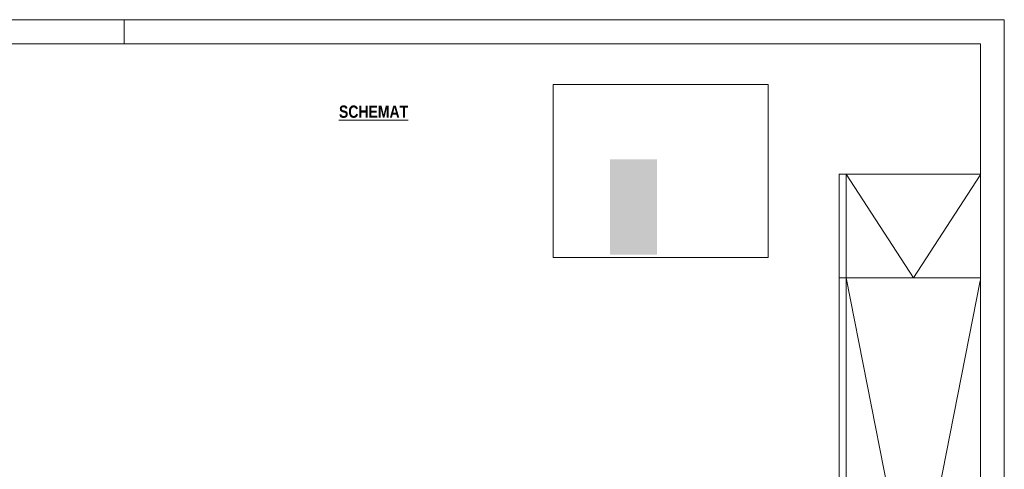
# Paper-space layout 'AP-03 STREFY POŻAROWE I EWAKUACJA - PIĘTRO 1' of a CAD drawing. Header units: millimetres. Extents: x 0 to 594, y -4 to 450.
# Tile 17 of 17: x 393 to 594, y 358 to 450. Entities that reach past the tile are written whole.
import ezdxf
from ezdxf.xclip import XClip

# ---------------------------------------------------------------- set-up
doc = ezdxf.new("R2010")
doc.units = ezdxf.units.MM
doc.header["$MEASUREMENT"] = 0
doc.header["$XCLIPFRAME"] = 0
for name, color, linetype, lineweight in [('A_Arkusz_Nr_pióra__1', 7, 'Continuous', 20), ('A_niewidoczne_Nr_pióra__1', 7, 'Continuous', 20), ('A_podkład_Nr_pióra__2', 8, 'Continuous', 13)]:
    doc.layers.add(name, color=color, linetype=linetype, lineweight=lineweight)
doc.layers.add('A_Arkusz_Nr_pióra__237', color=7, linetype='Continuous', lineweight=5, true_color=0x343434)
doc.layers.add('A_ppoż proj_Nr_pióra__6', color=7, linetype='Continuous', lineweight=13, true_color=0x9f9fff)
doc.layers.add('A_podrys', color=7, linetype='Continuous')
doc.styles.add('STYL_AUTOMATYCZNY_5', font='ARIALN.TTF')
picture_1 = doc.add_image_def('image1.png', size_in_pixel=(341, 274))

# ---------------------------------------------------------------- blocks, each defined once
blk = doc.blocks.new('Rysunek_1_1', base_point=(-1569.28, -182.96))
at = {"layer": 'A_podkład_Nr_pióra__2', "color": 8, "linetype": 'Continuous', "lineweight": 13}
for p, q in [((560.2, 326.59), (560.2, 418.42)), ((589.05, 418.42), (560.2, 418.42)), ((561.68, 418.42), (561.68, 326.59)), ((575.42, 397.28), (561.68, 418.42)), ((589.05, 418.25), (575.42, 397.28)), ((560.2, 397.28), (589.05, 397.28)), ((575.42, 327.35), (561.68, 397.28)), ((589.05, 396.71), (575.42, 327.35))]:
    blk.add_line(p, q, dxfattribs=at)

psp = doc.layouts.new('AP-03 STREFY POŻAROWE I EWAKUACJA - PIĘTRO 1')

# ---------------------------------------------------------------- hatches: boundary and pattern name
at = {"layer": 'A_ppoż proj_Nr_pióra__6', "linetype": 'Continuous', "lineweight": 0, "true_color": 0x27273f}
psp.add_hatch(color=179, dxfattribs=at).paths.add_polyline_path([(513.38, 421.49), (522.95, 421.49), (522.95, 402.01), (513.38, 402.01)])

# ---------------------------------------------------------------- linework, layer by layer
at = {"layer": 'A_Arkusz_Nr_pióra__1', "color": 7, "linetype": 'Continuous', "lineweight": 20}
for q in [(29.9, 445.1), (589.1, 4.9)]:
    psp.add_line((589.1, 445.1), q, dxfattribs=at)
at = {"layer": 'A_Arkusz_Nr_pióra__1', "color": 7, "linetype": 'Continuous', "lineweight": 20, "flags": 128}
psp.add_lwpolyline([(0, 450), (594, 450), (594, 0), (0, 0)], close=True, dxfattribs=at)
at = {"layer": 'A_Arkusz_Nr_pióra__237', "color": 250, "linetype": 'Continuous', "lineweight": 5, "true_color": 0x343434}
psp.add_line((414, 445.1), (414, 450), dxfattribs=at)

# ---------------------------------------------------------------- block references
at = {"layer": 'A_podrys', "color": 37, "linetype": 'Continuous', "lineweight": 5, "true_color": 0x656532}
ref = psp.add_blockref('Rysunek_1_1', (-1569.28, -182.96), dxfattribs=at)
XClip(ref).set_block_clipping_path([(29.90003743, 445.1000023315), (29.90003743, 78.515858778), (489.0999984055, 78.515858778), (489.0999984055, 116.1350020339), (589.0453074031, 116.1350020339), (589.0453074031, 445.1000023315)])

# ---------------------------------------------------------------- texts
at = {"layer": 'A_niewidoczne_Nr_pióra__1', "color": 7, "linetype": 'Continuous', "lineweight": 20, "insert": (457.91, 431.2), "char_height": 2.5, "attachment_point": 4, "style": 'STYL_AUTOMATYCZNY_5'}
psp.add_mtext('\\A1;{\\pql;\\fArial Narrow|b1|i0|c238|p0;\\L\\W1.000000;\\LSCHEMAT}', dxfattribs=at)

# ---------------------------------------------------------------- pictures from other files: only their frames are drawn
at = {"linetype": 'Continuous', "lineweight": 0}
image = psp.add_image(picture_1, insert=(501.69, 401.41), size_in_units=(44.01, 35.36), dxfattribs=at)
image.set_boundary_path([(-0.5, -0.5), (340.5, 273.5)])

doc.saveas('drawing.dxf')
